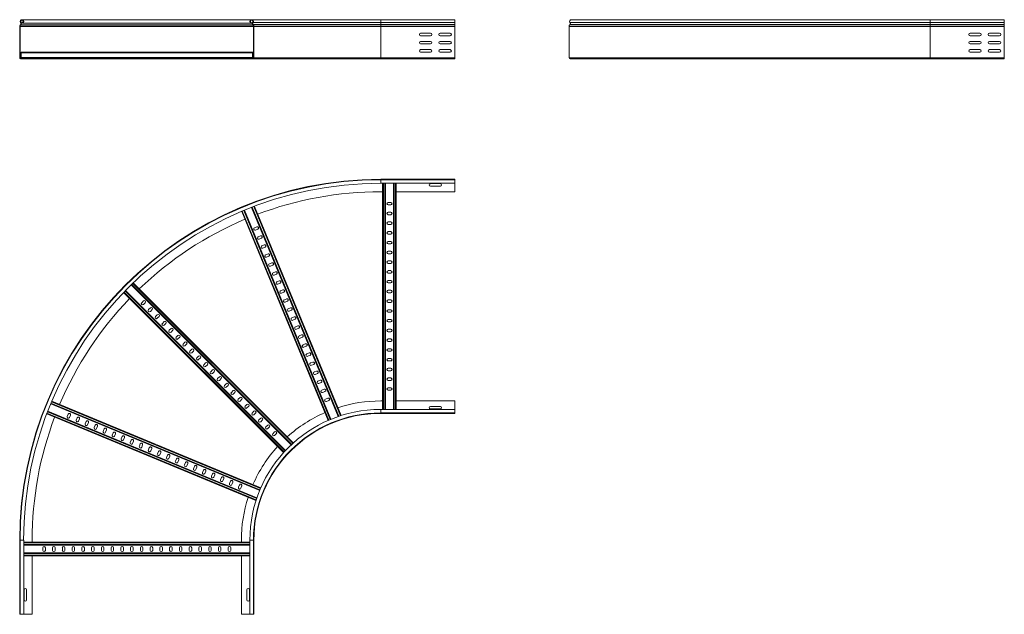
# Model space of a CAD drawing. Header units: millimetres. Extents: x -45 to 12912, y -6292 to 295.
# Tile 10 of 13: x 10389 to 12912, y -6292 to -4768. Entities that reach past the tile are written whole.
import ezdxf

# ---------------------------------------------------------------- set-up
doc = ezdxf.new("R2010")
doc.units = ezdxf.units.MM

msp = doc.modelspace()

# ---------------------------------------------------------------- linework, layer by layer
at = {"color": 7, "linetype": 'Continuous', "lineweight": 15}
for p, q in [((11314, -4767.6), (10394.7, -4767.6)), ((11314, -4767.6), (10983.4, -4767.6)), ((11504, -4767.6), (11314, -4767.6)), ((11504, -4767.6), (11314, -4767.6)), ((11504, -4767.6), (11504, -4775)), ((12721.8, -4767.6), (11802.5, -4767.6)), ((12911.8, -4767.6), (12721.8, -4767.6)), ((12911.8, -4767.6), (12911.8, -4775)), ((10389, -4784.8), (10389, -4865.2)), ((10390.2, -4865.2), (10390.2, -4784.8)), ((10391, -4780.3), (10390.7, -4780.7)), ((10391.6, -4781.5), (10391.9, -4781.1)), ((10395.9, -4775.2), (10396.3, -4776.4)), ((10396.3, -4776.4), (10981.8, -4776.4)), ((10982.2, -4775.2), (10981.8, -4776.4)), ((10984.9, -4776.4), (10981.8, -4776.4)), ((10985.3, -4775.2), (10982.2, -4775.2)), ((10986.5, -4781.5), (10986.2, -4781.1)), ((11314, -4775), (10986.9, -4775)), ((10987.1, -4780.3), (10987.4, -4780.7)), ((11314, -4780.3), (10987.1, -4780.3)), ((11314, -4780.7), (10987.4, -4780.7)), ((10987.8, -4865.2), (10987.8, -4784.8)), ((10989, -4784.8), (10989, -4865.2)), ((11314, -4784.8), (10989, -4784.8)), ((11314, -4775), (11314, -4780.3)), ((11314, -4775), (11504, -4775)), ((11314, -4780.3), (11314, -4780.7)), ((11314, -4780.3), (11504, -4780.3)), ((11314, -4780.7), (11314, -4784.8)), ((11314, -4780.7), (11504, -4780.7)), ((11314, -4784.8), (11314, -4865.2)), ((11314, -4784.8), (11504, -4784.8)), ((11504, -4775), (11504, -4780.3)), ((11504, -4780.3), (11504, -4780.7)), ((11504, -4780.7), (11504, -4784.8)), ((11504, -4784.8), (11504, -4865.2)), ((11796.8, -4784.8), (11796.8, -4865.2)), ((12721.8, -4784.8), (11796.8, -4784.8)), ((11798.8, -4780.3), (11798.4, -4780.7)), ((12721.8, -4780.7), (11798.4, -4780.7)), ((12721.8, -4780.3), (11798.8, -4780.3)), ((12721.8, -4775), (11799, -4775)), ((12721.8, -4775), (12911.8, -4775)), ((12721.8, -4775), (12721.8, -4780.3)), ((12721.8, -4780.3), (12721.8, -4780.7)), ((12721.8, -4780.3), (12911.8, -4780.3)), ((12721.8, -4780.7), (12721.8, -4784.8)), ((12721.8, -4780.7), (12911.8, -4780.7)), ((12721.8, -4784.8), (12721.8, -4865.2)), ((12721.8, -4784.8), (12911.8, -4784.8)), ((12911.8, -4775), (12911.8, -4780.3)), ((12911.8, -4780.3), (12911.8, -4780.7)), ((12911.8, -4780.7), (12911.8, -4784.8)), ((12911.8, -4784.8), (12911.8, -4865.2)), ((11441.8, -4802.3), (11416.3, -4802.3)), ((11416.3, -4808.8), (11441.8, -4808.8)), ((11491.8, -4802.3), (11466.3, -4802.3)), ((11466.3, -4808.8), (11491.8, -4808.8)), ((12824, -4802.3), (12849.5, -4802.3)), ((12849.5, -4808.8), (12824, -4808.8)), ((12874, -4802.3), (12899.5, -4802.3)), ((12899.5, -4808.8), (12874, -4808.8)), ((11441.8, -4823.3), (11416.3, -4823.3)), ((11416.3, -4829.8), (11441.8, -4829.8)), ((11491.8, -4823.3), (11466.3, -4823.3)), ((11466.3, -4829.8), (11491.8, -4829.8)), ((12824, -4823.3), (12849.5, -4823.3)), ((12849.5, -4829.8), (12824, -4829.8)), ((12874, -4823.3), (12899.5, -4823.3)), ((12899.5, -4829.8), (12874, -4829.8)), ((10421, -4866.4), (10391.4, -4866.4)), ((10391.4, -4867.6), (10421, -4867.6)), ((10985.5, -4850.9), (10392.5, -4850.9)), ((10392.5, -4852.7), (10392.5, -4850.9)), ((10985.5, -4852.7), (10392.5, -4852.7)), ((10392.5, -4864.6), (10392.5, -4852.7)), ((10985.5, -4864.6), (10392.5, -4864.6)), ((10392.5, -4866.4), (10392.5, -4864.6)), ((10957, -4866.4), (10421, -4866.4)), ((10421, -4867.6), (10421, -4866.4)), ((10421, -4867.6), (10957, -4867.6)), ((10957, -4866.4), (10986.6, -4866.4)), ((10957, -4867.6), (10957, -4866.4)), ((10986.6, -4867.6), (10957, -4867.6)), ((10987.8, -4850.9), (10985.5, -4850.9)), ((10985.5, -4852.7), (10985.5, -4850.9)), ((10985.5, -4864.6), (10985.5, -4852.7)), ((10985.5, -4866.4), (10985.5, -4864.6)), ((11314, -4867.6), (10986.6, -4867.6)), ((11314, -4865.2), (10989, -4865.2)), ((11314, -4865.2), (11314, -4867.6)), ((11314, -4865.2), (11504, -4865.2)), ((11314, -4867.6), (11504, -4867.6)), ((11441.8, -4844.3), (11416.3, -4844.3)), ((11416.3, -4850.8), (11441.8, -4850.8)), ((11491.8, -4844.3), (11466.3, -4844.3)), ((11466.3, -4850.8), (11491.8, -4850.8)), ((11504, -4865.2), (11504, -4867.6)), ((12721.8, -4865.2), (11796.8, -4865.2)), ((12721.8, -4867.6), (11799.2, -4867.6)), ((12721.8, -4865.2), (12721.8, -4867.6)), ((12721.8, -4865.2), (12911.8, -4865.2)), ((12721.8, -4867.6), (12911.8, -4867.6)), ((12849.5, -4844.3), (12824, -4844.3)), ((12824, -4850.8), (12849.5, -4850.8)), ((12899.5, -4844.3), (12874, -4844.3)), ((12874, -4850.8), (12899.5, -4850.8)), ((12911.8, -4865.2), (12911.8, -4867.6)), ((12911.8, -4866.4), (12911.8, -4865.2)), ((11314, -5176.6), (11504, -5176.6)), ((11504, -5177.7), (11314, -5177.7)), ((11314, -5186.8), (11504, -5186.8)), ((11319, -5766.3), (11319, -5186.8)), ((11326.5, -5766.3), (11326.5, -5186.8)), ((11346.5, -5766.3), (11346.5, -5186.8)), ((11354, -5766.3), (11354, -5186.8)), ((11441.3, -5187.8), (11466.8, -5187.8)), ((11466.8, -5194.3), (11441.3, -5194.3)), ((11504, -5177.7), (11504, -5176.6)), ((11504, -5186.8), (11504, -5177.7)), ((11504, -5208.6), (11504, -5186.8)), ((11314, -5208.6), (11319, -5208.6)), ((11354, -5208.6), (11504, -5208.6)), ((11212.3, -5782.1), (10990.3, -5246)), ((11339.8, -5235.8), (11333.3, -5235.8)), ((11333.3, -5242.3), (11339.8, -5242.3)), ((11179.6, -5794.5), (10957.8, -5259)), ((11186.5, -5791.6), (10964.7, -5256.1)), ((11205.2, -5784.5), (10983.2, -5248.7)), ((11339.8, -5260.8), (11333.3, -5260.8)), ((11333.3, -5267.3), (11339.8, -5267.3)), ((11339.8, -5285.8), (11333.3, -5285.8)), ((11333.3, -5292.3), (11339.8, -5292.3)), ((10996.6, -5298.5), (10990.6, -5301)), ((10993, -5307), (10999, -5304.5)), ((11006.1, -5321.6), (11000.1, -5324.1)), ((11339.8, -5310.8), (11333.3, -5310.8)), ((11333.3, -5317.3), (11339.8, -5317.3)), ((11002.6, -5330.1), (11008.6, -5327.6)), ((11015.7, -5344.7), (11009.7, -5347.1)), ((11339.8, -5335.8), (11333.3, -5335.8)), ((11333.3, -5342.3), (11339.8, -5342.3)), ((11012.2, -5353.2), (11018.2, -5350.7)), ((11025.3, -5367.8), (11019.3, -5370.2)), ((11339.8, -5360.8), (11333.3, -5360.8)), ((11333.3, -5367.3), (11339.8, -5367.3)), ((11021.7, -5376.3), (11027.7, -5373.8)), ((11034.8, -5390.9), (11028.8, -5393.3)), ((11031.3, -5399.3), (11037.3, -5396.9)), ((11339.8, -5385.8), (11333.3, -5385.8)), ((11333.3, -5392.3), (11339.8, -5392.3)), ((11044.4, -5414), (11038.4, -5416.4)), ((11040.9, -5422.4), (11046.9, -5420)), ((11339.8, -5410.8), (11333.3, -5410.8)), ((11333.3, -5417.3), (11339.8, -5417.3)), ((11084.6, -5857.2), (10674.7, -5447.3)), ((11090.1, -5852.1), (10680.1, -5442.1)), ((11054, -5437.1), (11048, -5439.5)), ((11050.4, -5445.5), (11056.4, -5443.1)), ((11339.8, -5435.8), (11333.3, -5435.8)), ((11333.3, -5442.3), (11339.8, -5442.3)), ((11065.3, -5876.8), (10655.3, -5466.8)), ((11070.4, -5871.3), (10660.5, -5461.4)), ((11063.5, -5460.1), (11057.5, -5462.6)), ((11060, -5468.6), (11066, -5466.2)), ((11339.8, -5460.8), (11333.3, -5460.8)), ((11333.3, -5467.3), (11339.8, -5467.3)), ((10706.2, -5488.3), (10701.6, -5492.9)), ((10706.2, -5497.5), (10710.8, -5492.9)), ((11073.1, -5483.2), (11067.1, -5485.7)), ((11069.6, -5491.7), (11075.6, -5489.2)), ((11339.8, -5485.8), (11333.3, -5485.8)), ((11333.3, -5492.3), (11339.8, -5492.3)), ((10723.8, -5506), (10719.3, -5510.6)), ((10723.8, -5515.2), (10728.4, -5510.6)), ((10741.5, -5523.7), (10736.9, -5528.3)), ((11082.7, -5506.3), (11076.7, -5508.8)), ((11079.1, -5514.8), (11085.2, -5512.3)), ((11339.8, -5510.8), (11333.3, -5510.8)), ((11333.3, -5517.3), (11339.8, -5517.3)), ((10741.5, -5532.9), (10746.1, -5528.3)), ((10759.2, -5541.4), (10754.6, -5546)), ((10759.2, -5550.6), (10763.8, -5546)), ((11092.2, -5529.4), (11086.2, -5531.9)), ((11088.7, -5537.9), (11094.7, -5535.4)), ((11339.8, -5535.8), (11333.3, -5535.8)), ((11333.3, -5542.3), (11339.8, -5542.3)), ((10776.9, -5559), (10772.3, -5563.6)), ((10776.9, -5568.2), (10781.5, -5563.6)), ((11101.8, -5552.5), (11095.8, -5555)), ((11098.3, -5561), (11104.3, -5558.5)), ((11339.8, -5560.8), (11333.3, -5560.8)), ((11333.3, -5567.3), (11339.8, -5567.3)), ((10794.6, -5576.7), (10790, -5581.3)), ((10794.6, -5585.9), (10799.2, -5581.3)), ((10812.2, -5594.4), (10807.6, -5599)), ((10812.2, -5603.6), (10816.8, -5599)), ((11111.4, -5575.6), (11105.4, -5578.1)), ((11107.8, -5584.1), (11113.9, -5581.6)), ((11120.9, -5598.7), (11114.9, -5601.2)), ((11339.8, -5585.8), (11333.3, -5585.8)), ((11333.3, -5592.3), (11339.8, -5592.3)), ((10829.9, -5612.1), (10825.3, -5616.7)), ((10829.9, -5621.3), (10834.5, -5616.7)), ((11117.4, -5607.2), (11123.4, -5604.7)), ((11130.5, -5621.8), (11124.5, -5624.3)), ((11339.8, -5610.8), (11333.3, -5610.8)), ((11333.3, -5617.3), (11339.8, -5617.3)), ((10847.6, -5629.7), (10843, -5634.3)), ((10847.6, -5638.9), (10852.2, -5634.3)), ((10865.3, -5647.4), (10860.7, -5652)), ((11127, -5630.3), (11133, -5627.8)), ((11140.1, -5644.9), (11134.1, -5647.4)), ((11136.5, -5653.4), (11142.6, -5650.9)), ((11339.8, -5635.8), (11333.3, -5635.8)), ((11333.3, -5642.3), (11339.8, -5642.3)), ((10865.3, -5656.6), (10869.9, -5652)), ((10882.9, -5665.1), (10878.4, -5669.7)), ((10882.9, -5674.3), (10887.5, -5669.7)), ((11149.6, -5668), (11143.6, -5670.5)), ((11146.1, -5676.5), (11152.1, -5674)), ((11339.8, -5660.8), (11333.3, -5660.8)), ((11333.3, -5667.3), (11339.8, -5667.3)), ((10900.6, -5682.8), (10896, -5687.4)), ((10900.6, -5692), (10905.2, -5687.4)), ((10918.3, -5700.5), (10913.7, -5705.1)), ((11159.2, -5691.1), (11153.2, -5693.6)), ((11155.7, -5699.6), (11161.7, -5697.1)), ((11339.8, -5685.8), (11333.3, -5685.8)), ((11333.3, -5692.3), (11339.8, -5692.3)), ((10918.3, -5709.6), (10922.9, -5705.1)), ((10936, -5718.1), (10931.4, -5722.7)), ((10936, -5727.3), (10940.6, -5722.7)), ((11168.8, -5714.2), (11162.8, -5716.7)), ((11165.2, -5722.7), (11171.3, -5720.2)), ((11339.8, -5710.8), (11333.3, -5710.8)), ((11333.3, -5717.3), (11339.8, -5717.3)), ((11006.9, -5967.3), (10471.4, -5745.5)), ((10953.7, -5735.8), (10949.1, -5740.4)), ((10953.7, -5745), (10958.3, -5740.4)), ((11178.3, -5737.3), (11172.3, -5739.8)), ((11174.8, -5745.8), (11180.8, -5743.3)), ((11314, -5744.6), (11319, -5744.6)), ((11354, -5744.6), (11504, -5744.6)), ((11504, -5744.6), (11504, -5766.3)), ((10996.9, -5993), (10461.1, -5771)), ((11003.9, -5974.2), (10468.5, -5752.5)), ((10971.3, -5753.5), (10966.7, -5758.1)), ((10971.3, -5762.7), (10975.9, -5758.1)), ((10989, -5771.2), (10984.4, -5775.8)), ((10989, -5780.4), (10993.6, -5775.8)), ((11504, -5766.3), (11314, -5766.3)), ((11314, -5775.4), (11504, -5775.4)), ((11314, -5776.6), (11504, -5776.6)), ((11466.8, -5758.8), (11441.3, -5758.8)), ((11441.3, -5765.3), (11466.8, -5765.3)), ((11504, -5766.3), (11504, -5775.4)), ((11504, -5775.4), (11504, -5776.6)), ((10994.5, -6000.1), (10458.4, -5778)), ((10513.3, -5778.3), (10510.8, -5784.3)), ((10516.9, -5786.8), (10519.3, -5780.8)), ((10536.4, -5787.9), (10533.9, -5793.9)), ((10539.9, -5796.4), (10542.4, -5790.4)), ((10559.5, -5797.5), (10557, -5803.5)), ((10563, -5806), (10565.5, -5800)), ((11006.7, -5788.8), (11002.1, -5793.4)), ((11006.7, -5798), (11011.3, -5793.4)), ((10582.6, -5807), (10580.1, -5813)), ((10586.1, -5815.5), (10588.6, -5809.5)), ((10605.7, -5816.6), (10603.2, -5822.6)), ((10609.2, -5825.1), (10611.7, -5819.1)), ((10628.8, -5826.2), (10626.3, -5832.2)), ((11024.4, -5806.5), (11019.8, -5811.1)), ((11024.4, -5815.7), (11029, -5811.1)), ((11042, -5824.2), (11037.5, -5828.8)), ((10632.3, -5834.7), (10634.8, -5828.7)), ((10651.9, -5835.7), (10649.4, -5841.7)), ((10655.4, -5844.2), (10657.9, -5838.2)), ((10675, -5845.3), (10672.5, -5851.3)), ((10678.5, -5853.8), (10681, -5847.8)), ((11042, -5833.4), (11046.6, -5828.8)), ((10698.1, -5854.9), (10695.6, -5860.9)), ((10701.6, -5863.4), (10704.1, -5857.4)), ((10721.2, -5864.4), (10718.7, -5870.4)), ((10724.7, -5872.9), (10727.2, -5866.9)), ((10744.3, -5874), (10741.8, -5880)), ((10747.8, -5882.5), (10750.3, -5876.5)), ((10767.4, -5883.6), (10764.9, -5889.6)), ((10770.9, -5892.1), (10773.4, -5886.1)), ((10790.5, -5893.1), (10788, -5899.1)), ((10794, -5901.6), (10796.5, -5895.6)), ((10813.6, -5902.7), (10811.1, -5908.7)), ((10817.1, -5911.2), (10819.6, -5905.2)), ((10836.7, -5912.3), (10834.2, -5918.3)), ((10840.2, -5920.8), (10842.7, -5914.8)), ((10859.8, -5921.8), (10857.3, -5927.8)), ((10863.3, -5930.3), (10865.8, -5924.3)), ((10882.9, -5931.4), (10880.4, -5937.4)), ((10886.4, -5939.9), (10888.9, -5933.9)), ((10906, -5941), (10903.5, -5947)), ((10909.5, -5949.5), (10912, -5943.5)), ((10929.1, -5950.5), (10926.6, -5956.6)), ((10932.6, -5959), (10935.1, -5953)), ((10952.2, -5960.1), (10949.7, -5966.1)), ((10955.7, -5968.6), (10958.2, -5962.6)), ((10389, -6101.6), (10389, -6291.6)), ((10390.2, -6101.6), (10390.2, -6291.6)), ((10399.3, -6291.6), (10399.3, -6101.6)), ((10421, -6101.6), (10421, -6106.8)), ((10957, -6101.6), (10957, -6106.8)), ((10978.8, -6101.6), (10978.8, -6291.6)), ((10987.9, -6291.6), (10987.9, -6101.6)), ((10989, -6101.6), (10989, -6291.6)), ((10978.8, -6106.8), (10399.3, -6106.8)), ((10978.8, -6114.3), (10399.3, -6114.3)), ((10448.3, -6121.1), (10448.3, -6127.6)), ((10454.8, -6127.6), (10454.8, -6121.1)), ((10473.3, -6121.1), (10473.3, -6127.6)), ((10479.8, -6127.6), (10479.8, -6121.1)), ((10498.3, -6121.1), (10498.3, -6127.6)), ((10504.8, -6127.6), (10504.8, -6121.1)), ((10523.3, -6121.1), (10523.3, -6127.6)), ((10529.8, -6127.6), (10529.8, -6121.1)), ((10548.3, -6121.1), (10548.3, -6127.6)), ((10554.8, -6127.6), (10554.8, -6121.1)), ((10573.3, -6121.1), (10573.3, -6127.6)), ((10579.8, -6127.6), (10579.8, -6121.1)), ((10598.3, -6121.1), (10598.3, -6127.6)), ((10604.8, -6127.6), (10604.8, -6121.1)), ((10623.3, -6121.1), (10623.3, -6127.6)), ((10629.8, -6127.6), (10629.8, -6121.1)), ((10648.3, -6121.1), (10648.3, -6127.6)), ((10654.8, -6127.6), (10654.8, -6121.1)), ((10673.3, -6121.1), (10673.3, -6127.6)), ((10679.8, -6127.6), (10679.8, -6121.1)), ((10698.3, -6121.1), (10698.3, -6127.6)), ((10704.8, -6127.6), (10704.8, -6121.1)), ((10723.3, -6121.1), (10723.3, -6127.6)), ((10729.8, -6127.6), (10729.8, -6121.1)), ((10748.3, -6121.1), (10748.3, -6127.6)), ((10754.8, -6127.6), (10754.8, -6121.1)), ((10773.3, -6121.1), (10773.3, -6127.6)), ((10779.8, -6127.6), (10779.8, -6121.1)), ((10798.3, -6121.1), (10798.3, -6127.6)), ((10804.8, -6127.6), (10804.8, -6121.1)), ((10823.3, -6121.1), (10823.3, -6127.6)), ((10829.8, -6127.6), (10829.8, -6121.1)), ((10848.3, -6121.1), (10848.3, -6127.6)), ((10854.8, -6127.6), (10854.8, -6121.1)), ((10873.3, -6121.1), (10873.3, -6127.6)), ((10879.8, -6127.6), (10879.8, -6121.1)), ((10898.3, -6121.1), (10898.3, -6127.6)), ((10904.8, -6127.6), (10904.8, -6121.1)), ((10923.3, -6121.1), (10923.3, -6127.6)), ((10929.8, -6127.6), (10929.8, -6121.1)), ((10978.8, -6134.3), (10399.3, -6134.3)), ((10978.8, -6141.8), (10399.3, -6141.8)), ((10421, -6141.8), (10421, -6291.6)), ((10957, -6141.8), (10957, -6291.6)), ((10400.3, -6254.3), (10400.3, -6228.8)), ((10406.8, -6228.8), (10406.8, -6254.3)), ((10971.3, -6228.8), (10971.3, -6254.3)), ((10977.8, -6254.3), (10977.8, -6228.8)), ((10390.2, -6291.6), (10389, -6291.6)), ((10399.3, -6291.6), (10390.2, -6291.6)), ((10421, -6291.6), (10399.3, -6291.6)), ((10957, -6291.6), (10978.8, -6291.6)), ((10978.8, -6291.6), (10987.9, -6291.6)), ((10987.9, -6291.6), (10989, -6291.6))]:
    msp.add_line(p, q, dxfattribs=at)
at = {"color": 8, "linetype": 'Continuous', "lineweight": 15}
for p, q in [((11314, -4767.6), (11314, -4775)), ((12721.8, -4767.6), (12721.8, -4775)), ((10390.2, -4784.8), (10987.8, -4784.8)), ((10391.6, -4781.5), (10986.5, -4781.5)), ((10391.9, -4781.1), (10986.2, -4781.1)), ((10392.1, -4774.2), (10397.3, -4774.2)), ((10390.2, -4865.2), (10392.5, -4865.2)), ((10987.8, -4852.7), (10985.5, -4852.7)), ((10987.8, -4864.6), (10985.5, -4864.6)), ((11314, -5177.7), (11314, -5176.6)), ((11314, -5186.8), (11314, -5177.7)), ((11320.8, -5766.3), (11320.8, -5186.8)), ((11324.7, -5766.3), (11324.7, -5186.8)), ((11348.3, -5766.3), (11348.3, -5186.8)), ((11352.2, -5766.3), (11352.2, -5186.8)), ((11210.6, -5782.7), (10988.6, -5246.6)), ((11181.2, -5793.8), (10959.4, -5258.3)), ((11184.8, -5792.2), (10963, -5256.8)), ((11206.9, -5783.9), (10984.9, -5248)), ((11085.9, -5856), (10676, -5446)), ((11088.8, -5853.3), (10678.8, -5443.3)), ((11066.5, -5875.5), (10656.6, -5465.5)), ((11069.2, -5872.6), (10659.3, -5462.7)), ((11004.6, -5972.6), (10469.2, -5750.8)), ((11006.1, -5969), (10470.7, -5747.2)), ((10995.1, -5998.4), (10459, -5776.4)), ((10996.3, -5994.7), (10460.4, -5772.7)), ((11314, -5766.3), (11314, -5775.4)), ((11314, -5775.4), (11314, -5776.6)), ((10390.2, -6101.6), (10389, -6101.6)), ((10399.3, -6101.6), (10390.2, -6101.6)), ((10978.8, -6101.6), (10987.9, -6101.6)), ((10987.9, -6101.6), (10989, -6101.6)), ((10978.8, -6108.6), (10399.3, -6108.6)), ((10978.8, -6112.5), (10399.3, -6112.5)), ((10978.8, -6136.1), (10399.3, -6136.1)), ((10978.8, -6140), (10399.3, -6140))]:
    msp.add_line(p, q, dxfattribs=at)
at = {"color": 7, "linetype": 'Continuous', "lineweight": 15}
for centre, radius, start, end in [((10394.7, -4772.1), 4.55, 290.35, 219.6825), ((10983.4, -4772.1), 4.55, 320.3184, 249.65), ((11802.5, -4772.1), 4.55, 90, 219.6825), ((10395, -4784.8), 6, 136.4642, 180), ((10395, -4784.8), 4.8, 136.4642, 180), ((10388.1, -4777.6), 4, 316.4642, 39.6825), ((10394.7, -4772.1), 3.35, 290.35, 219.6825), ((10388.1, -4777.6), 5.2, 316.4642, 39.6825), ((10983.4, -4772.1), 3.35, 320.3184, 249.65), ((10990, -4777.6), 5.2, 140.3184, 223.5351), ((10990, -4777.6), 4, 140.3184, 223.5351), ((10983, -4784.8), 4.8, 0, 43.5351), ((10983, -4784.8), 6, 0, 43.5351), ((11802.8, -4784.8), 6, 136.4642, 180), ((11795.9, -4777.6), 4, 316.4642, 39.6825), ((11416.3, -4805.6), 3.25, 90, 270), ((11441.8, -4805.6), 3.25, 270, 90), ((11466.3, -4805.6), 3.25, 90, 270), ((11491.8, -4805.6), 3.25, 270, 90), ((12824, -4805.6), 3.25, 90, 270), ((12849.5, -4805.6), 3.25, 270, 90), ((12874, -4805.6), 3.25, 90, 270), ((12899.5, -4805.6), 3.25, 270, 90), ((11416.3, -4826.6), 3.25, 90, 270), ((11441.8, -4826.6), 3.25, 270, 90), ((11466.3, -4826.6), 3.25, 90, 270), ((11491.8, -4826.6), 3.25, 270, 90), ((12824, -4826.6), 3.25, 90, 270), ((12849.5, -4826.6), 3.25, 270, 90), ((12874, -4826.6), 3.25, 90, 270), ((12899.5, -4826.6), 3.25, 270, 90), ((10391.4, -4865.2), 2.4, 180, 270), ((10391.4, -4865.2), 1.2, 180, 270), ((10986.6, -4865.2), 2.4, 270, 0), ((10986.6, -4865.2), 1.2, 270, 0), ((11416.3, -4847.6), 3.25, 90, 270), ((11441.8, -4847.6), 3.25, 270, 90), ((11466.3, -4847.6), 3.25, 90, 270), ((11491.8, -4847.6), 3.25, 270, 90), ((11799.2, -4865.2), 2.4, 180, 270), ((12824, -4847.6), 3.25, 90, 270), ((12849.5, -4847.6), 3.25, 270, 90), ((12874, -4847.6), 3.25, 90, 270), ((12899.5, -4847.6), 3.25, 270, 90), ((11314, -6101.6), 925, 90, 180), ((11314, -6101.6), 923.9, 90, 180), ((11314, -6101.6), 914.8, 90, 180), ((11441.3, -5191.1), 3.25, 90, 270), ((11466.8, -5191.1), 3.25, 270, 90), ((11314, -6101.6), 893, 90, 110.6866), ((11333.3, -5239.1), 3.25, 90, 270), ((11339.8, -5239.1), 3.25, 270, 90), ((11333.3, -5264.1), 3.25, 90, 270), ((11339.8, -5264.1), 3.25, 270, 90), ((11314, -6101.6), 893, 112.9326, 133.8428), ((11333.3, -5289.1), 3.25, 90, 270), ((11339.8, -5289.1), 3.25, 270, 90), ((10991.8, -5304), 3.25, 112.5, 292.5), ((10997.8, -5301.5), 3.25, 292.5, 112.5), ((11007.4, -5324.6), 3.25, 292.5, 112.5), ((11333.3, -5314.1), 3.25, 90, 270), ((11339.8, -5314.1), 3.25, 270, 90), ((11001.4, -5327.1), 3.25, 112.5, 292.5), ((11010.9, -5350.2), 3.25, 112.5, 292.5), ((11016.9, -5347.7), 3.25, 292.5, 112.5), ((11333.3, -5339.1), 3.25, 90, 270), ((11339.8, -5339.1), 3.25, 270, 90), ((11020.5, -5373.2), 3.25, 112.5, 292.5), ((11026.5, -5370.8), 3.25, 292.5, 112.5), ((11333.3, -5364.1), 3.25, 90, 270), ((11339.8, -5364.1), 3.25, 270, 90), ((11030.1, -5396.3), 3.25, 112.5, 292.5), ((11036.1, -5393.9), 3.25, 292.5, 112.5), ((11333.3, -5389.1), 3.25, 90, 270), ((11339.8, -5389.1), 3.25, 270, 90), ((11039.6, -5419.4), 3.25, 112.5, 292.5), ((11045.6, -5417), 3.25, 292.5, 112.5), ((11333.3, -5414.1), 3.25, 90, 270), ((11339.8, -5414.1), 3.25, 270, 90), ((11049.2, -5442.5), 3.25, 112.5, 292.5), ((11055.2, -5440.1), 3.25, 292.5, 112.5), ((11333.3, -5439.1), 3.25, 90, 270), ((11339.8, -5439.1), 3.25, 270, 90), ((11058.8, -5465.6), 3.25, 112.5, 292.5), ((11064.8, -5463.1), 3.25, 292.5, 112.5), ((11333.3, -5464.1), 3.25, 90, 270), ((11339.8, -5464.1), 3.25, 270, 90), ((11314, -6101.6), 893, 136.0886, 157.0866), ((10703.9, -5495.2), 3.25, 135, 315), ((10708.5, -5490.6), 3.25, 315, 135), ((11068.3, -5488.7), 3.25, 112.5, 292.5), ((11074.3, -5486.2), 3.25, 292.5, 112.5), ((11333.3, -5489.1), 3.25, 90, 270), ((11339.8, -5489.1), 3.25, 270, 90), ((10721.6, -5512.9), 3.25, 135, 315), ((10726.1, -5508.3), 3.25, 315, 135), ((10743.8, -5526), 3.25, 315, 135), ((11077.9, -5511.8), 3.25, 112.5, 292.5), ((11083.9, -5509.3), 3.25, 292.5, 112.5), ((11333.3, -5514.1), 3.25, 90, 270), ((11339.8, -5514.1), 3.25, 270, 90), ((10739.2, -5530.6), 3.25, 135, 315), ((10756.9, -5548.3), 3.25, 135, 315), ((10761.5, -5543.7), 3.25, 315, 135), ((11087.5, -5534.9), 3.25, 112.5, 292.5), ((11093.5, -5532.4), 3.25, 292.5, 112.5), ((11333.3, -5539.1), 3.25, 90, 270), ((11339.8, -5539.1), 3.25, 270, 90), ((10774.6, -5565.9), 3.25, 135, 315), ((10779.2, -5561.3), 3.25, 315, 135), ((11097, -5558), 3.25, 112.5, 292.5), ((11103, -5555.5), 3.25, 292.5, 112.5), ((11333.3, -5564.1), 3.25, 90, 270), ((11339.8, -5564.1), 3.25, 270, 90), ((10792.3, -5583.6), 3.25, 135, 315), ((10796.9, -5579), 3.25, 315, 135), ((10809.9, -5601.3), 3.25, 135, 315), ((10814.5, -5596.7), 3.25, 315, 135), ((11106.6, -5581.1), 3.25, 112.5, 292.5), ((11112.6, -5578.6), 3.25, 292.5, 112.5), ((11122.2, -5601.7), 3.25, 292.5, 112.5), ((11333.3, -5589.1), 3.25, 90, 270), ((11339.8, -5589.1), 3.25, 270, 90), ((10827.6, -5619), 3.25, 135, 315), ((10832.2, -5614.4), 3.25, 315, 135), ((11116.2, -5604.2), 3.25, 112.5, 292.5), ((11125.7, -5627.3), 3.25, 112.5, 292.5), ((11131.7, -5624.8), 3.25, 292.5, 112.5), ((11333.3, -5614.1), 3.25, 90, 270), ((11339.8, -5614.1), 3.25, 270, 90), ((10845.3, -5636.6), 3.25, 135, 315), ((10849.9, -5632), 3.25, 315, 135), ((10867.6, -5649.7), 3.25, 315, 135), ((11135.3, -5650.4), 3.25, 112.5, 292.5), ((11141.3, -5647.9), 3.25, 292.5, 112.5), ((11333.3, -5639.1), 3.25, 90, 270), ((11339.8, -5639.1), 3.25, 270, 90), ((10863, -5654.3), 3.25, 135, 315), ((10880.6, -5672), 3.25, 135, 315), ((10885.2, -5667.4), 3.25, 315, 135), ((11144.9, -5673.5), 3.25, 112.5, 292.5), ((11150.9, -5671), 3.25, 292.5, 112.5), ((11333.3, -5664.1), 3.25, 90, 270), ((11339.8, -5664.1), 3.25, 270, 90), ((10898.3, -5689.7), 3.25, 135, 315), ((10902.9, -5685.1), 3.25, 315, 135), ((10920.6, -5702.8), 3.25, 315, 135), ((11154.4, -5696.6), 3.25, 112.5, 292.5), ((11160.4, -5694.1), 3.25, 292.5, 112.5), ((11333.3, -5689.1), 3.25, 90, 270), ((11339.8, -5689.1), 3.25, 270, 90), ((10916, -5707.4), 3.25, 135, 315), ((10933.7, -5725), 3.25, 135, 315), ((10938.3, -5720.4), 3.25, 315, 135), ((11164, -5719.7), 3.25, 112.5, 292.5), ((11170, -5717.2), 3.25, 292.5, 112.5), ((11333.3, -5714.1), 3.25, 90, 270), ((11339.8, -5714.1), 3.25, 270, 90), ((10951.4, -5742.7), 3.25, 135, 315), ((10956, -5738.1), 3.25, 315, 135), ((11173.6, -5742.8), 3.25, 112.5, 292.5), ((11179.6, -5740.3), 3.25, 292.5, 112.5), ((11314, -6101.6), 357, 90, 107.9601), ((10516.3, -5779.6), 3.25, 337.5, 157.5), ((10969, -5760.4), 3.25, 135, 315), ((10973.6, -5755.8), 3.25, 315, 135), ((11314, -6101.6), 335.2, 90, 180), ((10986.7, -5778.1), 3.25, 135, 315), ((11314, -6101.6), 326.1, 90, 180), ((10991.3, -5773.5), 3.25, 315, 135), ((11314, -6101.6), 325, 90, 180), ((11314, -6101.6), 357, 113.5821, 132.1044), ((11441.3, -5762.1), 3.25, 90, 270), ((11466.8, -5762.1), 3.25, 270, 90), ((11314, -6101.6), 893, 159.3326, 180), ((10513.9, -5785.6), 3.25, 157.5, 337.5), ((10536.9, -5795.2), 3.25, 157.5, 337.5), ((10539.4, -5789.1), 3.25, 337.5, 157.5), ((10562.5, -5798.7), 3.25, 337.5, 157.5), ((11004.4, -5795.7), 3.25, 135, 315), ((11009, -5791.1), 3.25, 315, 135), ((10560, -5804.7), 3.25, 157.5, 337.5), ((10583.1, -5814.3), 3.25, 157.5, 337.5), ((10585.6, -5808.3), 3.25, 337.5, 157.5), ((10606.2, -5823.9), 3.25, 157.5, 337.5), ((10608.7, -5817.8), 3.25, 337.5, 157.5), ((10631.8, -5827.4), 3.25, 337.5, 157.5), ((11022.1, -5813.4), 3.25, 135, 315), ((11026.7, -5808.8), 3.25, 315, 135), ((11044.3, -5826.5), 3.25, 315, 135), ((10629.3, -5833.4), 3.25, 157.5, 337.5), ((10652.4, -5843), 3.25, 157.5, 337.5), ((10654.9, -5837), 3.25, 337.5, 157.5), ((10675.5, -5852.6), 3.25, 157.5, 337.5), ((10678, -5846.6), 3.25, 337.5, 157.5), ((11039.7, -5831.1), 3.25, 135, 315), ((10698.6, -5862.1), 3.25, 157.5, 337.5), ((10701.1, -5856.1), 3.25, 337.5, 157.5), ((10721.7, -5871.7), 3.25, 157.5, 337.5), ((10724.2, -5865.7), 3.25, 337.5, 157.5), ((10747.3, -5875.3), 3.25, 337.5, 157.5), ((11314, -6101.6), 357, 137.7239, 156.466), ((10744.8, -5881.3), 3.25, 157.5, 337.5), ((10767.9, -5890.8), 3.25, 157.5, 337.5), ((10770.4, -5884.8), 3.25, 337.5, 157.5), ((10791, -5900.4), 3.25, 157.5, 337.5), ((10793.5, -5894.4), 3.25, 337.5, 157.5), ((10816.6, -5904), 3.25, 337.5, 157.5), ((10814.1, -5910), 3.25, 157.5, 337.5), ((10837.2, -5919.5), 3.25, 157.5, 337.5), ((10839.7, -5913.5), 3.25, 337.5, 157.5), ((10860.3, -5929.1), 3.25, 157.5, 337.5), ((10862.8, -5923.1), 3.25, 337.5, 157.5), ((10883.4, -5938.7), 3.25, 157.5, 337.5), ((10885.9, -5932.7), 3.25, 337.5, 157.5), ((10906.5, -5948.2), 3.25, 157.5, 337.5), ((10909, -5942.2), 3.25, 337.5, 157.5), ((10932.1, -5951.8), 3.25, 337.5, 157.5), ((10929.6, -5957.8), 3.25, 157.5, 337.5), ((10952.7, -5967.4), 3.25, 157.5, 337.5), ((10955.2, -5961.4), 3.25, 337.5, 157.5), ((11314, -6101.6), 357, 162.0882, 180), ((10451.5, -6121.1), 3.25, 0, 180), ((10451.5, -6127.6), 3.25, 180, 0), ((10476.5, -6121.1), 3.25, 0, 180), ((10476.5, -6127.6), 3.25, 180, 0), ((10501.5, -6121.1), 3.25, 0, 180), ((10501.5, -6127.6), 3.25, 180, 0), ((10526.5, -6121.1), 3.25, 0, 180), ((10526.5, -6127.6), 3.25, 180, 0), ((10551.5, -6121.1), 3.25, 0, 180), ((10551.5, -6127.6), 3.25, 180, 0), ((10576.5, -6121.1), 3.25, 0, 180), ((10576.5, -6127.6), 3.25, 180, 0), ((10601.5, -6121.1), 3.25, 0, 180), ((10601.5, -6127.6), 3.25, 180, 0), ((10626.5, -6121.1), 3.25, 0, 180), ((10626.5, -6127.6), 3.25, 180, 0), ((10651.5, -6121.1), 3.25, 0, 180), ((10651.5, -6127.6), 3.25, 180, 0), ((10676.5, -6121.1), 3.25, 0, 180), ((10676.5, -6127.6), 3.25, 180, 0), ((10701.5, -6121.1), 3.25, 0, 180), ((10701.5, -6127.6), 3.25, 180, 0), ((10726.5, -6121.1), 3.25, 0, 180), ((10726.5, -6127.6), 3.25, 180, 0), ((10751.5, -6121.1), 3.25, 0, 180), ((10751.5, -6127.6), 3.25, 180, 0), ((10776.5, -6121.1), 3.25, 0, 180), ((10776.5, -6127.6), 3.25, 180, 0), ((10801.5, -6121.1), 3.25, 0, 180), ((10801.5, -6127.6), 3.25, 180, 360), ((10826.5, -6121.1), 3.25, 0, 180), ((10826.5, -6127.6), 3.25, 180, 0), ((10851.5, -6121.1), 3.25, 0, 180), ((10851.5, -6127.6), 3.25, 180, 0), ((10876.5, -6121.1), 3.25, 0, 180), ((10876.5, -6127.6), 3.25, 180, 0), ((10901.5, -6121.1), 3.25, 0, 180), ((10901.5, -6127.6), 3.25, 180, 0), ((10926.5, -6121.1), 3.25, 0, 180), ((10926.5, -6127.6), 3.25, 180, 0), ((10403.5, -6228.8), 3.25, 0, 180), ((10974.5, -6228.8), 3.25, 0, 180), ((10403.5, -6254.3), 3.25, 180, 0), ((10974.5, -6254.3), 3.25, 180, 0)]:
    msp.add_arc(centre, radius, start, end, dxfattribs=at)

doc.saveas('drawing.dxf')
